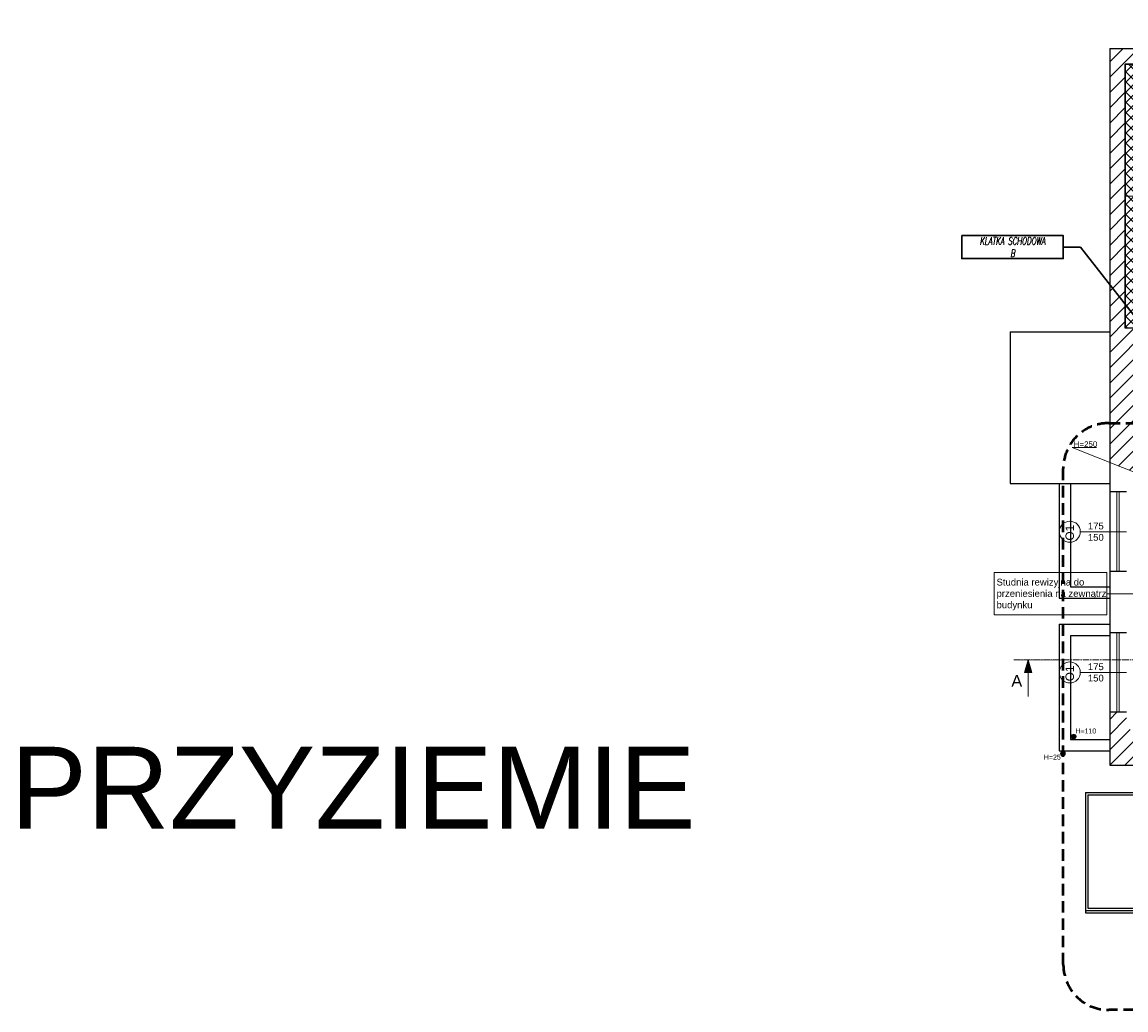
# Model space of a CAD drawing. Header units: millimetres. Extents: x 24385 to 79107, y -56478 to -23676.
# Tile 158 of 256: x 24385 to 26817, y -26549 to -24373. Entities that reach past the tile are written whole.
import ezdxf

# ---------------------------------------------------------------- set-up
doc = ezdxf.new("R2010")
doc.units = ezdxf.units.MM
doc.header["$LTSCALE"] = 2
for name, pattern in [('ACAD_ISO10W100', [18, 12, -3, 0, -3]), ('DASHED', [19.05, 12.7, -6.35]), ('HIDDENX2', [19.05, 12.7, -6.35])]:
    doc.linetypes.add(name, pattern=pattern)
for name, color, linetype, lineweight in [('0_OPIS', 7, 'Continuous', 13), ('3DPLAN_A_OKNA', 153, 'Continuous', 5), ('3DPLAN_A_TABELKA POMIESZCZEŃ', 7, 'Continuous', 0), ('3DPLAN_A_WYSOKOŚCI OPIS', 101, 'Continuous', 5), ('3DPLAN_A_WYSOKOŚCI ZMIANA', 144, 'HIDDENX2', 5), ('A_KRESKOWANIE', 9, 'Continuous', 0), ('A_STOL_OPIS', 55, 'Continuous', 5), ('A_TXT', 7, 'Continuous', 0), ('A_ZESTAWIENIE STOLARKI', 3, 'Continuous', 15), ('Opisy', 7, 'Continuous', 13)]:
    doc.layers.add(name, color=color, linetype=linetype, lineweight=lineweight)
for name, color, linetype in [('3DPLAN_A_KRESKOWANIE 1', 253, 'Continuous'), ('3DPLAN_A_OPIS', 8, 'Continuous'), ('3DPLAN_K_NOŚNA', 7, 'Continuous'), ('3DPLAN_K_OBRYS', 243, 'Continuous'), ('3DPLAN_K_OBRYS WIDOK', 242, 'Continuous'), ('A_SCHODY', 6, 'Continuous')]:
    doc.layers.add(name, color=color, linetype=linetype)
doc.layers.add('3DPLAN_A_OBWIEDNIA', color=6, linetype='Continuous', plot=False)
doc.styles.add('ARIAL', font='arial.ttf')
doc.styles.add('J-ROMANS', font='ROMANS.SHX', dxfattribs={"width": 0.7, "oblique": 10})
doc.styles.add('TABEL1', font='txt')
pattern_1 = [(45, (23044.838, -26883.88), (-16.83798, 16.83798), [])]

# ---------------------------------------------------------------- blocks, each defined once
blk = doc.blocks.new('kondygnacja -1')
at = {"layer": '3DPLAN_A_KRESKOWANIE 1'}
h = blk.add_hatch(dxfattribs=at)
h.set_pattern_fill('ANSI31', color=256, scale=7.5, style=0)
h.set_pattern_definition(pattern_1)
h.paths.add_polyline_path([(26781.5, -24430.8), (26781.5, -25256.2), (26865.4, -25256.2), (26865.4, -25233.6), (27108.5, -25233.6), (27108.5, -25256.2), (27119.9, -25256.2), (27110.1, -25212.8), (26979.6, -25212.8), (26979.6, -25079.8), (27320.3, -25079.8), (27361.7, -25079.8), (27361.7, -25046.8), (26815.6, -25046.8), (26815.6, -24465.8), (27386.6, -24465.8), (27386.6, -24686.8), (27413.6, -24686.8), (27413.6, -24581.8), (27442.6, -24581.8), (27442.6, -24549.8), (27413.6, -24549.8), (27413.6, -24469.8), (27474.7, -24469.8), (27474.7, -24430.8), (26781.5, -24430.8)], is_closed=False)
h.paths.add_polyline_path([(27583.6, -25294.8), (27583.6, -25335.8), (27417.6, -25335.8), (27417.6, -25289.8), (27390.6, -25289.8), (27390.6, -25335.8), (27137.8, -25335.8), (27119.9, -25256.2), (27108.5, -25256.2), (27108.5, -25287.6), (26865.4, -25287.6), (26865.4, -25256.2), (26781.5, -25256.2), (26781.5, -25342.8), (26829.4, -25361.8), (27832.6, -25361.8), (27832.6, -25332.8), (27603.6, -25332.8), (27603.6, -25294.8), (27583.6, -25294.8)], is_closed=False)
h.paths.add_polyline_path([(27413.6, -24806.8), (27413.6, -24781.8), (27386.6, -24781.8), (27386.6, -24885.6), (27430.6, -24885.6), (27430.6, -24835.8), (27474.7, -24835.8), (27474.7, -24806.8)])
h.paths.add_polyline_path([(27386.6, -24885.6), (27386.6, -25046.8), (27361.7, -25046.8), (27361.7, -25079.8), (27390.6, -25079.8), (27390.6, -25174.8), (27417.6, -25174.8), (27417.6, -25079.8), (27476.6, -25079.8), (27476.6, -25061.9, -0.027881), (27475, -25050.8), (27438.6, -25050.8), (27438.6, -25033.8), (27430.6, -25033.8), (27430.6, -24885.6)])
h.paths.add_polyline_path([(27603.6, -25179.8), (27603.6, -25163.9), (27583.6, -25163.9), (27583.6, -25179.8)])
h.paths.add_polyline_path([(27603.6, -25142.2), (27583.6, -25142.2), (27583.6, -25163.9), (27603.6, -25163.9)])
h.paths.add_polyline_path([(27593.6, -24713.8), (27593.6, -24746.4), (27608.6, -24746.4), (27608.6, -24713.8)], flags=16)
h.paths.add_polyline_path([(27593.6, -25050.8), (27571.6, -25050.8), (27571.6, -25079.8), (27583.6, -25079.8), (27583.6, -25142.2), (27603.6, -25142.2), (27603.6, -25076.8), (27681.5, -25076.8), (27681.5, -25050.8), (27608.6, -25050.8), (27608.6, -24713.8), (27593.6, -24713.8), (27593.6, -24806.8), (27569.6, -24806.8), (27569.6, -24835.8), (27593.6, -24835.8)])
h.paths.add_polyline_path([(27559.8, -24818.1), (27559.8, -24794.1), (27579.8, -24794.1), (27579.8, -24818.1)])
h.paths.add_polyline_path([(27593.6, -24469.8), (27593.6, -24610.8), (27601.9, -24610.8), (27608.6, -24610.8), (27608.6, -24468.8), (27712.9, -24468.8), (27712.9, -24430.8), (27474.7, -24430.8), (27474.7, -24469.8), (27593.6, -24469.8)], is_closed=False)
h.paths.add_polyline_path([(28026.6, -24481.4, -0.865492), (28025.2, -24471.2), (28013.2, -24430.8), (27882.9, -24430.8), (27882.9, -24468.8), (27982.6, -24468.8), (27982.6, -24483.8), (27997.6, -24483.8), (27997.6, -24940.1), (28026.6, -24940.1)])
h.paths.add_polyline_path([(28054.6, -24476.8), (28069.6, -24476.8), (28069.6, -24417.8), (28074, -24417.8), (28074, -24372.8), (28050.1, -24372.8, -1), (28039.7, -24372.8), (28030.6, -24372.8), (28030.6, -24472.9, -0.363097), (28030.6, -24479.5), (28030.6, -24940.1), (28054.6, -24940.1)])
h.paths.add_polyline_path([(28096.6, -25047.8), (28069.6, -25047.8), (28069.6, -25032.8), (28054.6, -25032.8), (28054.6, -24994.1), (28030.6, -24994.1), (28030.6, -25076.8), (28096.6, -25076.8)])
h.paths.add_polyline_path([(27982.6, -25035.8), (27982.6, -25050.8), (27949.6, -25050.8), (27949.6, -25076.8), (28026.6, -25076.8), (28026.6, -24994.1), (27997.6, -24994.1), (27997.6, -25035.8)])
h.paths.add_polyline_path([(26999.6, -25327.1), (27025.1, -25327.1), (27025.1, -25347.1), (26999.6, -25347.1)], flags=16)
h = blk.add_hatch(dxfattribs=at)
h.set_pattern_fill('ANSI31', color=256, scale=7.5, style=0)
h.set_pattern_definition(pattern_1)
h.paths.add_polyline_path([(31677.5, -24430.8), (30214.9, -24430.8), (30214.9, -24470.8), (30429.6, -24470.8), (30429.6, -24477.8), (30447.6, -24477.8), (30447.6, -24818.8), (30476.6, -24818.8), (30476.6, -24470.8), (31012.6, -24470.8), (31012.6, -24478.8), (31079.6, -24478.8), (31079.6, -24470.8), (31638.6, -24470.8), (31638.6, -25036.8), (31079.6, -25036.8), (31079.6, -25028.8), (31012.6, -25028.8), (31012.6, -25036.8), (30611.4, -25036.8), (30611.4, -25072.8), (31023.6, -25072.8), (31034.6, -25082.8), (31034.6, -25330.8), (31023.6, -25340.8), (30831.4, -25340.8, -0.038531), (30832.6, -25356.2), (30832.6, -25371.8), (31079.6, -25371.8), (31079.6, -25072.8), (31638.6, -25072.8), (31638.6, -25943.8), (30832.6, -25943.8), (30832.6, -26009.8), (31677.5, -26009.8)])
h.paths.add_polyline_path([(30682.6, -26009.8), (30832.6, -26009.8), (30832.6, -25943.8), (30760.6, -25943.8), (30760.6, -25454.7), (30735.6, -25464.6), (30735.6, -25943.8), (30682.6, -25943.8)])
h.paths.add_polyline_path([(30679.6, -25371.8), (30735.6, -25371.8), (30735.6, -25464.6), (30760.6, -25454.7), (30760.6, -25371.8), (30832.6, -25371.8), (30832.6, -25356.2, 0.038531), (30831.4, -25340.8), (30679.6, -25340.8)])
h.paths.add_polyline_path([(30355.8, -25371.8), (30425.6, -25371.8), (30425.6, -25379.8), (30463.6, -25379.8), (30463.6, -25424.7), (30471.6, -25424.7), (30471.6, -25395.8), (30533.6, -25395.8), (30533.6, -25371.8), (30576.6, -25371.8), (30576.6, -25341.8), (30472.6, -25341.8), (30472.6, -25326.8), (30427.6, -25326.8), (30427.6, -25341.8), (30355.8, -25341.8)])
h.paths.add_polyline_path([(30456.6, -25936.8), (30425.6, -25936.8), (30425.6, -25945.8), (30380.6, -25945.8), (30380.6, -26009.8), (30512.6, -26009.8), (30512.6, -25943.8), (30466.6, -25943.8), (30466.6, -25712.8), (30456.6, -25712.8)])
h.paths.add_polyline_path([(28888.6, -25941.8), (28888.6, -26009.8), (29013.6, -26009.8), (29013.6, -25941.8)])
h.paths.add_polyline_path([(28591.2, -26009.8), (28591.2, -25944.8), (28547.6, -25944.8), (28547.6, -26009.8)])
h.paths.add_polyline_path([(28624.6, -25870.5), (28654.8, -25870.5), (28654.8, -25924.5), (28624.6, -25924.5), (28624.6, -25944.8), (28591.2, -25944.8), (28591.2, -26009.8), (28713.6, -26009.8), (28713.6, -25941.8), (28672.6, -25941.8), (28672.6, -25932.8), (28657.6, -25932.8), (28657.6, -25716.8), (28624.6, -25716.8)])
h.paths.add_polyline_path([(28372.6, -25944.8), (28328.6, -25944.8), (28328.6, -25907.8), (28282.6, -25907.8), (28282.6, -25944.8), (28248.6, -25944.8), (28248.6, -26009.8), (28372.6, -26009.8)])
h.paths.add_polyline_path([(28092.6, -25563.8), (28054.6, -25563.8), (28054.6, -25383.8), (28067.6, -25383.8), (28067.6, -25375.8), (28340.6, -25375.8), (28340.6, -25341.8), (28070.6, -25341.8), (28070.6, -25332.8), (28030.6, -25332.8), (28030.6, -25395.6), (28048.7, -25395.6), (28048.7, -25449.6), (28030.6, -25449.6), (28030.6, -26009.8), (28073.6, -26009.8), (28073.6, -25944.8), (28054.6, -25944.8), (28054.6, -25668.8), (28092.6, -25668.8)])
h.paths.add_polyline_path([(27949.6, -25495.7), (27949.6, -25507.7), (27983.3, -25507.7), (27983.3, -25521.7), (27949.6, -25521.7), (27949.6, -25531.8), (27999.6, -25531.8), (27999.6, -25934.8), (27982.6, -25934.8), (27982.6, -25942.8), (27947.6, -25942.8), (27947.6, -26009.8), (28026.6, -26009.8), (28026.6, -25449.6), (27999.6, -25449.6), (27999.6, -25463.8), (27949.6, -25463.8), (27949.6, -25481.7), (27983.3, -25481.7), (27983.3, -25495.7)])
h.paths.add_polyline_path([(27982.6, -25361.8), (27952.6, -25361.8), (27952.6, -25332.8), (28026.6, -25332.8), (28026.6, -25395.6), (27999.6, -25395.6), (27999.6, -25377.8), (27982.6, -25377.8)])
h.paths.add_polyline_path([(26818.6, -25892.8), (26781.5, -25892.8), (26781.5, -26009.8), (26894.5, -26009.8), (26894.5, -25942.8), (26830.6, -25942.8), (26830.6, -25930.8), (26818.6, -25930.8)])
h.paths.add_polyline_path([(26894.5, -26009.8), (27115.9, -26009.8), (27115.9, -25942.8), (26894.5, -25942.8)])
h.paths.add_polyline_path([(27115.9, -25942.8), (27115.9, -26009.8), (27466.6, -26009.8), (27466.6, -25942.8), (27427.6, -25942.8), (27427.6, -25933.8), (27384.6, -25933.8), (27384.6, -25942.8)])
h.paths.add_polyline_path([(27641.6, -25942.8), (27641.6, -26009.8), (27802.6, -26009.8), (27802.6, -25942.8)])
h.paths.add_polyline_path([(30621.1, -25040.5), (30688.4, -25040.5), (30688.4, -25072.9), (30621.1, -25072.9)], flags=24)
at = {"layer": 'A_KRESKOWANIE', "transparency": 33554687}
h = blk.add_hatch(dxfattribs=at)
h.set_pattern_fill('ANSI37', color=0, scale=5)
h.paths.add_polyline_path([(27386.6, -24885.6), (27386.6, -24774.2), (27315.9, -24734.3, -0.240219), (27386.6, -24688.4), (27386.6, -24686.8), (27386.6, -24465.8), (26815.6, -24465.8), (26815.6, -24756.3), (26852.6, -24756.3), (26852.6, -25009.8), (26979.6, -25009.8), (26979.6, -24932.8), (27247.6, -24798.8), (27247.6, -24885.6)])
h.paths.add_polyline_path([(27341.1, -24885.6), (27341.1, -24939.6), (27247.6, -24939.6), (27247.6, -24984.4), (27352.9, -24984.4), (27352.9, -25009.8), (27386.6, -25009.8), (27386.6, -24885.6)])
h.paths.add_polyline_path([(27352.9, -25009.8), (27352.9, -25035.2), (27247.6, -25035.2), (27247.6, -25046.8), (27386.6, -25046.8), (27386.6, -25009.8)])
h.paths.add_polyline_path([(27247.6, -25035.2), (27129.3, -25035.2), (27129.3, -25009.8), (27125.6, -25009.8), (27125.6, -25046.8), (27247.6, -25046.8)])
h.paths.add_polyline_path([(27125.6, -24939.6), (27247.6, -24939.6), (27247.6, -24984.4), (27129.3, -24984.4), (27129.3, -25009.8), (27125.6, -25009.8)])
h.paths.add_polyline_path([(27098, -24939.6), (27098, -24885.6), (27125.6, -24885.6), (27125.6, -24859.8), (26979.6, -24932.8), (26979.6, -25009.8), (27125.6, -25009.8), (27125.6, -24939.6)])
h.paths.add_polyline_path([(27247.6, -24885.6), (27247.6, -24798.8), (27125.6, -24859.8), (27125.6, -24885.6)])
h.paths.add_polyline_path([(26979.6, -25009.8), (26979.6, -25046.8), (27125.6, -25046.8), (27125.6, -25009.8)])
h.paths.add_polyline_path([(26852.6, -25009.8), (26852.6, -24756.3), (26815.6, -24756.3), (26815.6, -25046.8), (26979.6, -25046.8), (26979.6, -25009.8)])
h.paths.add_polyline_path([(26825.8, -24767.4), (26825.8, -24745.3), (26845.8, -24745.3), (26845.8, -24767.4)], flags=24)
h.paths.add_polyline_path([(27090, -24482.4), (27112.2, -24482.4), (27112.2, -24502.4), (27090, -24502.4)], flags=24)
h.paths.add_polyline_path([(26963.9, -24701.7), (27172.4, -24701.7), (27172.4, -24757), (26963.9, -24757)], flags=16)
h.paths.add_polyline_path([(27010.9, -24558.5), (27254, -24558.5), (27254, -24612.5), (27010.9, -24612.5)], flags=16)
h.paths.add_polyline_path([(27315.9, -24734.3), (27386.6, -24774.2), (27386.6, -24688.4, 0.240219)], flags=16)
h.paths.add_polyline_path([(26995.1, -24731.4), (27112.8, -24731.4), (27112.8, -24752.9), (26995.1, -24752.9)], flags=8)
h.paths.add_polyline_path([(27005.5, -24709), (27123.1, -24709), (27123.1, -24730.5), (27005.5, -24730.5)], flags=8)
h.paths.add_polyline_path([(27073.5, -24589.8), (27120, -24589.8), (27120, -24610.2), (27073.5, -24610.2)], flags=8)
h.paths.add_polyline_path([(27072.8, -24561.9), (27171.6, -24561.9), (27171.6, -24580.3), (27072.8, -24580.3)], flags=8)
h.paths.add_polyline_path([(27016.1, -24562.1), (27053.3, -24562.1), (27053.3, -24580.3), (27016.1, -24580.3)], flags=8)
h.paths.add_polyline_path([(27120.1, -24586.7), (27144.2, -24586.7), (27144.2, -24610.7), (27120.1, -24610.7)], flags=8)
h.paths.add_polyline_path([(27011.5, -24589.3), (27060.7, -24589.3), (27060.7, -24611.4), (27011.5, -24611.4)], flags=8)
h.paths.add_polyline_path([(27653.5, -24520.3), (27771.1, -24520.3), (27771.1, -24541.9), (27653.5, -24541.9)], flags=9)
at = {"layer": 'A_TXT', "ltscale": 0.2}
h = blk.add_hatch(color=256, dxfattribs=at)
h.paths.add_polyline_path([(26602.1, -25805.4), (26602.1, -25777.8), (26594.1, -25805.4)])
h.paths.add_polyline_path([(26610, -25805.4), (26602.1, -25777.8), (26602.1, -25805.4)])
at = {"layer": 'Opisy', "ltscale": 0.5}
h = blk.add_hatch(color=256, dxfattribs=at)
h.dxf.hatch_style = 1
h.paths.add_polyline_path([(26700.5, -25951.4), (26700.5, -25941.5, 0.73336)])
h.paths.add_polyline_path([(26700.5, -25941.5), (26700.5, -25951.4, 0.076465), (26702.1, -25951.6, 1.165591)])
h = blk.add_hatch(color=256, dxfattribs=at)
h.dxf.hatch_style = 1
h.paths.add_polyline_path([(26676.8, -25988.9), (26676.8, -25979, 0.73336)])
h.paths.add_polyline_path([(26676.8, -25979), (26676.8, -25988.9, 0.076465), (26678.3, -25989.1, 1.165591)])
at = {"layer": '3DPLAN_A_OBWIEDNIA'}
blk.add_lwpolyline([(27386.6, -25046.8), (26815.6, -25046.8), (26815.6, -24465.8), (27386.6, -24465.8)], close=True, dxfattribs=at)
at = {"layer": '3DPLAN_A_OKNA'}
for p, q in [((26797.5, -25582.8), (26797.5, -25407.8)), ((26802.5, -25407.8), (26802.5, -25582.8)), ((26797.5, -25892.8), (26797.5, -25717.8)), ((26802.5, -25717.8), (26802.5, -25892.8))]:
    blk.add_line(p, q, dxfattribs=at)
at = {"layer": '3DPLAN_A_WYSOKOŚCI OPIS', "color": 0}
for p, q in [((26699, -25310.1), (26752.6, -25310.1)), ((26867.1, -25376.8), (26699, -25310.1))]:
    blk.add_line(p, q, dxfattribs=at)
at = {"layer": '3DPLAN_A_WYSOKOŚCI ZMIANA'}
blk.add_line((26815.6, -24756.3), (26852.6, -24756.3), dxfattribs=at)
at = {"layer": '3DPLAN_K_NOŚNA'}
for p, q in [((26815.6, -24465.8), (26815.6, -25046.8)), ((27386.6, -24465.8), (26815.6, -24465.8)), ((27386.6, -25046.8), (26815.6, -25046.8)), ((26818.6, -25407.8), (26781.5, -25407.8)), ((26818.6, -25582.8), (26781.5, -25582.8)), ((26818.6, -25717.8), (26781.5, -25717.8)), ((26818.6, -25892.8), (26781.5, -25892.8))]:
    blk.add_line(p, q, dxfattribs=at)
at = {"layer": '3DPLAN_K_OBRYS'}
for p, q in [((26781.5, -24430.8), (26781.5, -25407.8)), ((26781.5, -24430.8), (27661.5, -24430.8)), ((26781.5, -25582.8), (26781.5, -25717.8)), ((26781.5, -25892.8), (26781.5, -26009.8)), ((26781.5, -26009.8), (27466.6, -26009.8))]:
    blk.add_line(p, q, dxfattribs=at)
at = {"layer": '3DPLAN_K_OBRYS WIDOK'}
for p, q in [((26781.5, -25407.8), (26781.5, -25582.8)), ((26781.5, -25717.8), (26781.5, -25892.8))]:
    blk.add_line(p, q, dxfattribs=at)
at = {"layer": 'A_SCHODY'}
for p, q in [((26562.5, -25054.8), (26562.5, -25388.8)), ((26562.5, -25054.8), (26781.5, -25054.8)), ((26562.5, -25388.8), (26781.5, -25388.8)), ((26670.5, -25388.8), (26670.5, -25641.8)), ((26695.5, -25388.8), (26695.5, -25616.8)), ((26695.5, -25616.8), (26781.5, -25616.8)), ((26670.5, -25641.8), (26781.5, -25641.8)), ((26670.5, -25698.8), (26670.5, -25977.8)), ((26670.5, -25698.8), (26781.5, -25698.8)), ((26695.5, -25723.8), (26695.5, -25952.8)), ((26695.5, -25723.8), (26781.5, -25723.8)), ((26695.5, -25952.8), (26781.5, -25952.8)), ((26670.5, -25977.8), (26781.5, -25977.8)), ((26728.5, -26069.8), (26728.5, -26334.8)), ((26728.5, -26069.8), (27783.5, -26069.8)), ((26733.5, -26074.8), (26733.5, -26324.8)), ((26733.5, -26074.8), (27783.5, -26074.8)), ((26728.5, -26329.8), (27633.5, -26329.8)), ((26728.5, -26334.8), (27633.5, -26334.8)), ((26733.5, -26324.8), (27633.5, -26324.8))]:
    blk.add_line(p, q, dxfattribs=at)
at = {"layer": 'A_STOL_OPIS'}
for p, q in [((26716.8, -25495.3), (26818.6, -25495.3)), ((26716.8, -25805.3), (26818.6, -25805.3))]:
    blk.add_line(p, q, dxfattribs=at)
at = {"layer": 'A_TXT', "color": 1, "lineweight": 30}
for p, q in [((26679.1, -24868.5), (26717.2, -24868.5)), ((26717.2, -24868.5), (26976, -25199.8))]:
    blk.add_line(p, q, dxfattribs=at)
at = {"layer": 'A_TXT', "linetype": 'ACAD_ISO10W100', "ltscale": 0.6}
blk.add_line((26570.3, -25777.8), (26948.9, -25777.8), dxfattribs=at)
at = {"layer": 'A_TXT', "ltscale": 0.2}
for p, q in [((26602.1, -25777.8), (26594.1, -25805.4)), ((26602.1, -25777.8), (26610, -25805.4)), ((26602.1, -25777.8), (26602.1, -25858.1)), ((26594.1, -25805.4), (26602.1, -25805.4)), ((26610, -25805.4), (26602.1, -25805.4))]:
    blk.add_line(p, q, dxfattribs=at)
at = {"layer": 'A_TXT', "color": 1, "lineweight": 30}
blk.add_lwpolyline([(26455.5, -24843.1), (26679.1, -24843.1), (26679.1, -24893.9), (26455.5, -24893.9)], close=True, dxfattribs=at)
at = {"layer": 'A_TXT', "lineweight": 35, "ltscale": 0.2, "const_width": 2}
blk.add_lwpolyline([(26570.3, -25777.8), (26683.9, -25777.8)], dxfattribs=at)
at = {"layer": 'A_ZESTAWIENIE STOLARKI', "ltscale": 0.25}
for centre in [(26693.6, -25495.3), (26693.6, -25805.3)]:
    blk.add_circle(centre, 23.2, dxfattribs=at)
at = {"layer": 'Opisy', "ltscale": 0.5}
blk.add_line((26775.2, -25631.9), (26848.8, -25631.9), dxfattribs=at)
at = {"layer": 'Opisy', "color": 1, "linetype": 'DASHED', "lineweight": 50}
blk.add_lwpolyline([(27941.9, -26548.6), (26779.3, -26548.6, -0.414214), (26679.3, -26448.6), (26679.3, -25356.2, -0.414214), (26779.3, -25256.2), (29162.2, -25256.2, -0.414214), (29262.2, -25356.2), (29262.2, -26124, -0.414214), (29162.2, -26224), (28141.9, -26224, 0.414214), (28041.9, -26324), (28041.9, -26448.6, -0.414214)], format="xyb", close=True, dxfattribs=at)
at = {"layer": 'Opisy', "ltscale": 0.5}
blk.add_lwpolyline([(26526.9, -25678.4), (26775.2, -25678.4), (26775.2, -25585.3), (26526.9, -25585.3)], close=True, dxfattribs=at)
for centre in [(26702.1, -25946.4), (26678.3, -25983.9)]:
    blk.add_circle(centre, 5.19, dxfattribs=at)
at = {"layer": '3DPLAN_A_OPIS', "color": 1, "lineweight": 30, "style": 'ARIAL'}
for tag, p in [('PRZESUNIĘCIE_WEJŚCIA', (27655.2, -24535.3)), ('WYŁĄCZONE', (27007.2, -24724)), ('Z_OPRACOWANIA', (26996.8, -24746.4)), ('WYŁĄCZONE', (30803.1, -24760.9)), ('Z_OPRACOWANIA', (30792.7, -24783.3)), ('WYŁĄCZONE', (28894.9, -24826.6)), ('Z_OPRACOWANIA', (28884.6, -24849)), ('POWIĘKSZENIE_WEJŚCIA', (28313.7, -25144.4)), ('POWIĘKSZENIE_WEJŚCIA', (29600.6, -25191.4)), ('POWIĘKSZENIE_WEJŚCIA', (28011.4, -25235.4)), ('WYŁĄCZONE', (29754.4, -25678.2)), ('Z_OPRACOWANIA', (29744.1, -25700.6)), ('WYJŚCIE_EWAKUACYJNE', (27763.8, -26106.1))]:
    blk.add_attdef(tag, p, '', height=12, dxfattribs=at)
at = {"layer": '3DPLAN_A_OPIS', "color": 0, "lineweight": 30, "style": 'ARIAL'}
for tag, p in [('UGUL_1', (29350.3, -24586)), ('UGUL_2', (29622.9, -24586)), ('UGUL_3', (29833.2, -24586))]:
    blk.add_attdef(tag, p, '', height=12, dxfattribs=at)
at = {"layer": '3DPLAN_A_TABELKA POMIESZCZEŃ', "color": 7, "ltscale": 0.5, "char_height": 11, "width": 59.207, "attachment_point": 1, "style": 'ARIAL'}
for s, insert in [('H=110', (26706, -25928.7)), ('H=25', (26636.6, -25986.3))]:
    blk.add_mtext(s, dxfattribs=dict(at, insert=insert))
at = {"layer": '3DPLAN_A_TABELKA POMIESZCZEŃ', "ltscale": 0.5, "style": 'ARIAL'}
for tag, p in [('KURTYNA', (27861.9, -26064.8)), ('POWIETRZNA', (27861.9, -26084.6))]:
    blk.add_attdef(tag, p, '', height=12, dxfattribs=at)
at = {"layer": '3DPLAN_A_WYSOKOŚCI OPIS', "color": 0, "insert": (26702.3, -25296.2), "char_height": 12.5, "width": 59.207, "attachment_point": 1, "style": 'ARIAL'}
blk.add_mtext('H=250', dxfattribs=at)
at = {"layer": 'A_STOL_OPIS', "ltscale": 0.2, "char_height": 15, "attachment_point": 5, "style": 'TABEL1'}
for insert in [(26750.9, -25495.3), (26750.9, -25805.3)]:
    blk.add_mtext_dynamic_manual_height_columns('\\pxqc;{\\fArial|b0|i0|c238|p34;175\\P150}', width=72.901, gutter_width=100, heights=[0], dxfattribs=dict(at, insert=insert))
at = {"layer": 'A_TXT', "color": 1, "lineweight": 30, "insert": (26567.3, -24868.5), "char_height": 16.2, "width": 223.581, "attachment_point": 5, "style": 'J-ROMANS'}
blk.add_mtext('KLATKA SCHODOWA\\PB', dxfattribs=at)
at = {"layer": 'A_TXT', "ltscale": 0.2, "insert": (26564.7, -25836.9), "char_height": 26, "width": 72.901, "attachment_point": 7, "style": 'TABEL1'}
blk.add_mtext('{\\fArial|b0|i0|c238|p34;A}', dxfattribs=at)
at = {"layer": 'A_ZESTAWIENIE STOLARKI', "ltscale": 0.2, "char_height": 18.59, "attachment_point": 9, "rotation": 90, "style": 'TABEL1'}
for insert in [(26703, -25480.1), (26703, -25790.1)]:
    blk.add_mtext_dynamic_manual_height_columns('{\\fArial|b0|i0|c238|p34;O1}', width=72.901, gutter_width=100, heights=[0], dxfattribs=dict(at, insert=insert))
at = {"layer": 'Opisy', "ltscale": 0.5, "insert": (26532.2, -25598.8), "char_height": 15, "width": 685.999, "attachment_point": 1, "style": 'ARIAL'}
blk.add_mtext('Studnia rewizyjna do \\Pprzeniesienia na zewnątrz\\Pbudynku', dxfattribs=at)

msp = doc.modelspace()

# ---------------------------------------------------------------- block references
at = {"layer": '0_OPIS'}
msp.add_blockref('kondygnacja -1', (0, 0), dxfattribs=at)

# ---------------------------------------------------------------- texts
at = {"layer": '3DPLAN_A_OPIS', "color": 3, "lineweight": 30, "style": 'ARIAL'}
msp.add_attdef('PRZYZIEMIE', (24360.3, -26149), 'Pom. użytkowe', height=180, dxfattribs=at)

doc.saveas('drawing.dxf')
